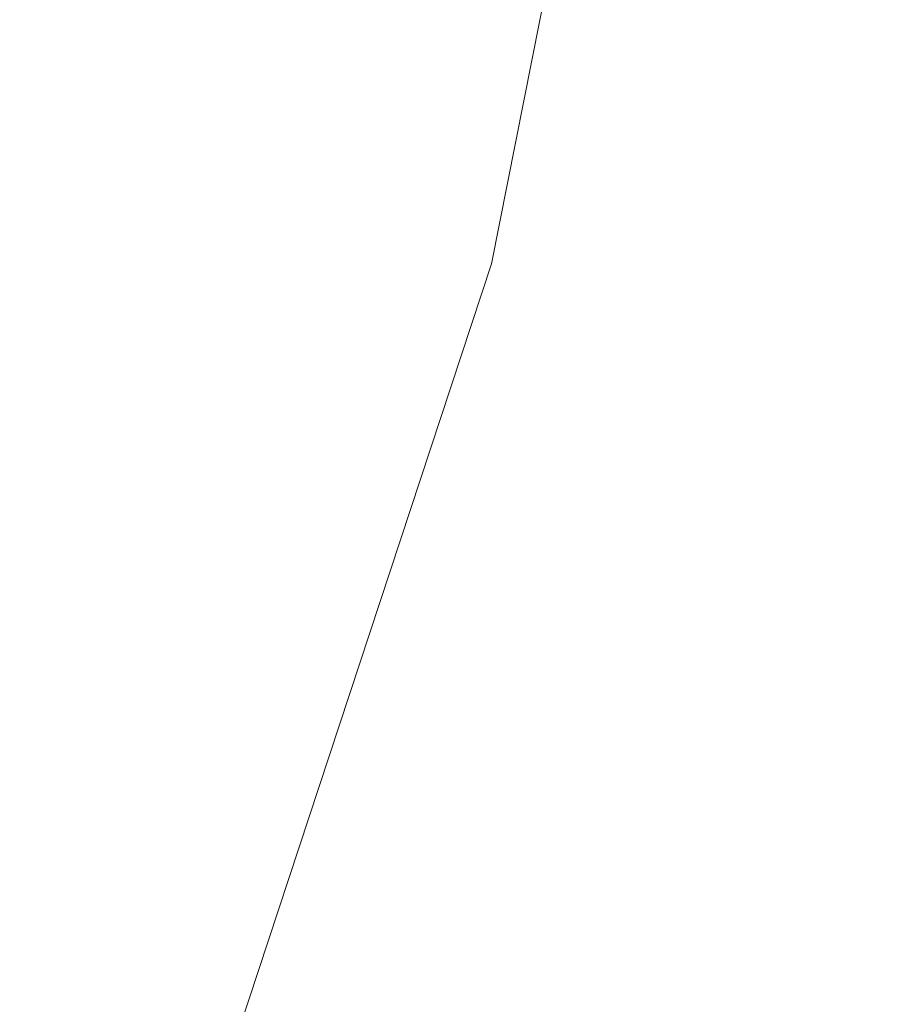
# Model space of a CAD drawing. Header units: inches. Extents: x 1352 to 2050, y -1711 to -1289.
# Tile 208 of 256: x 1801.983 to 1802.203, y -1514.117 to -1513.867. Entities that reach past the tile are written whole.
import ezdxf

# ---------------------------------------------------------------- set-up
doc = ezdxf.new("R2010")
doc.units = ezdxf.units.IN
doc.header["$MEASUREMENT"] = 0
doc.layers.add('图层 1', color=7, linetype='Continuous')

# ---------------------------------------------------------------- blocks, each defined once
blk = doc.blocks.new('block 16')
at = {"layer": '图层 1', "lineweight": 0}
blk.add_open_spline([(1801.99991, -1514.24073), (1801.99991, -1514.24073), (1802.10258, -1513.92895), (1802.10258, -1513.92895), (1802.10258, -1513.92895), (1802.1639, -1513.61993), (1802.1639, -1513.61993), (1802.1639, -1513.61993), (1802.20524, -1513.30849), (1802.20524, -1513.30849), (1802.20524, -1513.30849), (1802.2266, -1512.97328), (1802.2266, -1512.97328), (1802.2297, -1512.92092), (1802.27449, -1512.8813), (1802.3272, -1512.88405), (1802.37922, -1512.88784), (1802.41918, -1512.93263), (1802.41608, -1512.98465), (1802.41608, -1512.98465), (1802.39438, -1513.32365), (1802.39438, -1513.32365), (1802.39438, -1513.32365), (1802.39369, -1513.33019), (1802.39369, -1513.33019), (1802.39369, -1513.33019), (1802.352, -1513.64749), (1802.352, -1513.64749), (1802.352, -1513.64749), (1802.35062, -1513.65403), (1802.35062, -1513.65403), (1802.35062, -1513.65403), (1802.28792, -1513.97133), (1802.28792, -1513.97133), (1802.28792, -1513.97133), (1802.28482, -1513.98304), (1802.28482, -1513.98304), (1802.28482, -1513.98304), (1802.17975, -1514.30033), (1802.17975, -1514.30033), (1802.1639, -1514.35029), (1802.11016, -1514.37681), (1802.05986, -1514.36028), (1802.0099, -1514.34409), (1801.98303, -1514.29034), (1801.99991, -1514.24039), (1801.99991, -1514.24039), (1801.99991, -1514.24073), (1801.99991, -1514.24073)], degree=3, knots=[0, 0, 0, 0, 1, 1, 1, 2, 2, 2, 3, 3, 3, 4, 4, 4, 5, 5, 5, 6, 6, 6, 7, 7, 7, 8, 8, 8, 9, 9, 9, 10, 10, 10, 11, 11, 11, 12, 12, 12, 13, 13, 13, 14, 14, 14, 15, 15, 15, 16, 16, 16, 16], dxfattribs=at)
blk = doc.blocks.new('block 9')
at = {"layer": '图层 1'}
blk.add_blockref('block 16', (0, 0), dxfattribs=at)
blk = doc.blocks.new('block 2')
at = {"layer": '图层 1'}
blk.add_blockref('block 9', (0, 0), dxfattribs=at)

msp = doc.modelspace()

# ---------------------------------------------------------------- block references
at = {"layer": '图层 1'}
msp.add_blockref('block 2', (0, 0), dxfattribs=at)

doc.saveas('drawing.dxf')
